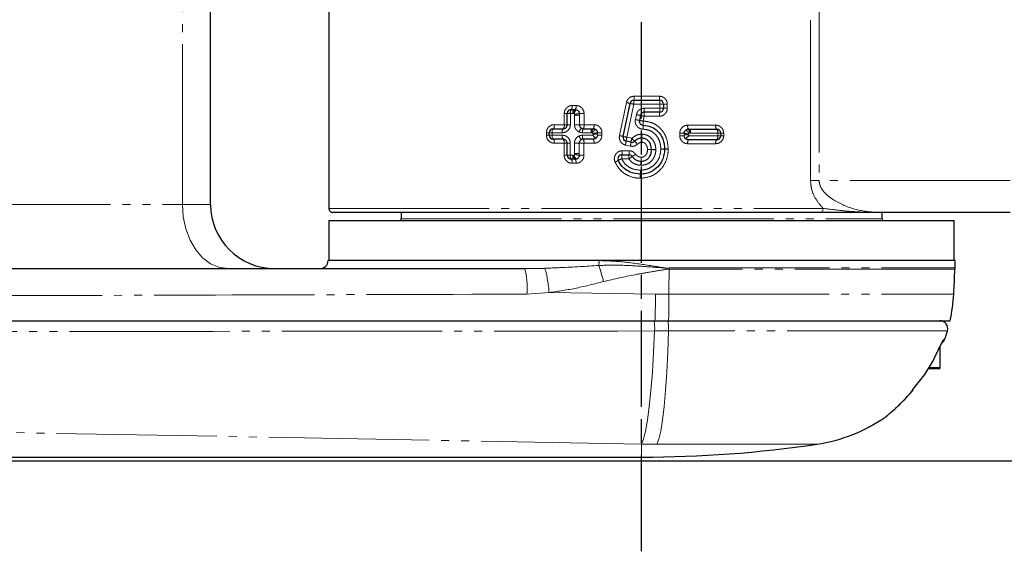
# Model space of a CAD drawing. Header units: millimetres. Extents: x 0 to 7327, y -11399 to -6123.
# Tile 42 of 87: x 2553 to 2676, y -8682 to -8616. Entities that reach past the tile are written whole.
import ezdxf

# ---------------------------------------------------------------- set-up
doc = ezdxf.new("R2010")
doc.units = ezdxf.units.MM
doc.linetypes.add('AM_ISO08W050', pattern=[18, 12, -1.5, 3, -1.5])
doc.linetypes.add('PHANTOM', pattern=[26.5, 20, -1.5, 1, -1.5, 1, -1.5])
for name, color, linetype, lineweight in [('AM_5', 3, 'Continuous', 25), ('AM_7', 4, 'AM_ISO08W050', 25), ('LineThick', 7, 'Continuous', 30)]:
    doc.layers.add(name, color=color, linetype=linetype, lineweight=lineweight)
doc.styles.add('HHI_Dims', font='simplex.shx', dxfattribs={"width": 0.8, "bigfont": 'whgtxt.shx'})
doc.dimstyles.new('HHI_Standard$0', dxfattribs={"dimtxt": 3.5, "dimasz": 3.5, "dimexe": 1, "dimexo": 1, "dimgap": 1.5, "dimtad": 1, "dimdec": 0, "dimdsep": 46, "dimtxsty": 'HHI_Dims', "dimcen": 0, "dimclrd": 1, "dimclre": 1, "dimclrt": 1, "dimadec": 3, "dimazin": 2, "dimtp": 0.1, "dimtm": 0.1, "dimtfac": 0.65, "dimtdec": 0, "dimtmove": 0, "dimatfit": 3, "dimldrblk": 'OPEN30', "dimfxl": 1, "dimlwd": -1, "dimlwe": -1, "dimarcsym": 1})

# ---------------------------------------------------------------- blocks, each defined once
blk = doc.blocks.new('A$C0AC31FCD')
at = {"color": 7, "linetype": 'Continuous', "lineweight": 25}
for p, q in [((620.9, 145.73), (620.9, 88.73)), ((606.14, 89.23), (606.14, 144.23)), ((658.96, 102.23), (662.15, 102.23)), ((651.14, 101.08), (651.43, 101.08)), ((651.43, 101.08), (651.63, 101.08)), ((651.63, 101.08), (651.82, 101.04)), ((657.6, 97.72), (658.47, 101.84)), ((662.15, 100.73), (660.24, 100.73)), ((662.65, 101.73), (662.65, 101.23)), ((650.64, 99.18), (650.64, 100.58)), ((659.75, 100.34), (659.63, 99.72)), ((648.88, 98.68), (650.14, 98.68)), ((652.63, 98.68), (653.69, 98.68)), ((653.69, 98.68), (653.89, 98.68)), ((665.73, 98.62), (665.93, 98.62)), ((665.93, 98.62), (669.28, 98.62)), ((648.38, 97.87), (648.38, 98.18)), ((650.13, 97.37), (648.88, 97.37)), ((653.89, 97.37), (652.62, 97.37)), ((658.59, 96.99), (657.98, 97.13)), ((659.94, 97.5), (659.9, 97.5)), ((669.28, 97.31), (665.73, 97.31)), ((669.78, 98.12), (669.78, 97.81)), ((650.63, 95.37), (650.63, 96.87)), ((661.15, 96.07), (661.15, 96.09)), ((651.42, 94.87), (651.13, 94.87)), ((651.62, 94.87), (651.42, 94.87)), ((651.81, 94.9), (651.62, 94.87)), ((657.46, 95.43), (658.33, 95.43)), ((659.83, 94.62), (659.88, 94.62)), ((620.9, 87.23), (620.9, 82.23)), ((620.9, 87.23), (698.9, 87.23)), ((682.26, 88.23), (621.4, 88.23)), ((629.9, 88.23), (629.9, 87.43)), ((705.9, 88.23), (689.37, 88.23)), ((689.9, 87.43), (689.9, 88.23)), ((698.9, 82.23), (698.9, 87.23)), ((654.6, 82.23), (620.79, 82.23)), ((645.34, 81.23), (647.85, 81.28)), ((699.01, 82.23), (654.6, 82.23)), ((699.01, 81.31), (699.01, 82.23)), ((661.57, 74.73), (663.28, 74.73)), ((663.28, 74.73), (698.39, 74.73)), ((697.15, 68.88), (697.15, 71.56)), ((693.75, 66.15), (695.23, 68.03)), ((697, 68.73), (695.69, 68.73)), ((690.39, 62.77), (690.36, 62.75)), ((525.26, 57.72), (659.9, 57.72))]:
    blk.add_line(p, q, dxfattribs=at)
at = {"color": 8, "linetype": 'PHANTOM', "lineweight": 18}
for p, q in [((602.62, 89.23), (602.62, 144.23)), ((680.97, 92.23), (680.97, 142.23)), ((682.05, 142.23), (682.05, 92.23)), ((658.97, 102.73), (662.13, 102.73)), ((651.25, 101.58), (651.74, 101.58)), ((657.15, 97.83), (658.01, 101.94)), ((658.95, 101.73), (658.07, 97.62)), ((662.18, 101.73), (658.95, 101.73)), ((660.25, 101.23), (662.18, 101.23)), ((662.18, 101.23), (662.18, 101.73)), ((662.65, 101.73), (662.18, 101.73)), ((662.65, 101.23), (662.18, 101.23)), ((663.11, 101.73), (662.65, 101.73)), ((663.11, 101.23), (662.65, 101.23)), ((663.11, 101.73), (663.11, 101.23)), ((650.26, 99.18), (650.26, 100.58)), ((650.64, 100.58), (650.26, 100.58)), ((650.64, 100.58), (651.03, 100.58)), ((651.03, 100.58), (651.03, 99.18)), ((651.32, 100.58), (651.03, 100.58)), ((651.53, 99.18), (651.53, 100.37)), ((652.14, 100.58), (652.14, 100.37)), ((652.73, 100.58), (652.14, 100.58)), ((652.14, 100.37), (652.14, 99.18)), ((652.73, 100.58), (652.73, 99.18)), ((659.13, 99.82), (659.26, 100.44)), ((660.24, 100.23), (660.11, 99.62)), ((662.13, 100.23), (660.24, 100.23)), ((649.02, 99.18), (650.26, 99.18)), ((650.64, 99.18), (650.26, 99.18)), ((650.64, 99.18), (651.03, 99.18)), ((652.14, 99.18), (651.53, 99.18)), ((652.73, 99.18), (652.14, 99.18)), ((652.73, 99.18), (653.97, 99.18)), ((665.65, 99.12), (669.16, 99.12)), ((648.04, 97.87), (648.04, 98.18)), ((648.38, 98.18), (648.04, 98.18)), ((648.38, 97.87), (648.04, 97.87)), ((648.74, 98.18), (648.38, 98.18)), ((648.74, 97.87), (648.38, 97.87)), ((648.74, 98.18), (648.74, 97.87)), ((650.01, 98.18), (648.74, 98.18)), ((648.74, 97.87), (650, 97.87)), ((652.53, 97.87), (653.82, 97.87)), ((653.61, 98.18), (652.54, 98.18)), ((653.82, 97.87), (653.82, 97.98)), ((654.39, 98.18), (654.39, 97.98)), ((654.96, 98.18), (654.39, 98.18)), ((654.39, 97.98), (654.39, 97.87)), ((654.96, 97.87), (654.39, 97.87)), ((654.96, 98.18), (654.96, 97.87)), ((658.07, 97.62), (658.68, 97.48)), ((659.87, 98), (659.96, 98)), ((664.67, 97.81), (664.67, 98.12)), ((665.23, 98.12), (664.67, 98.12)), ((665.23, 97.81), (664.67, 97.81)), ((665.23, 97.92), (665.23, 98.12)), ((665.23, 97.81), (665.23, 97.92)), ((665.8, 97.92), (665.8, 97.81)), ((665.8, 97.81), (669.4, 97.81)), ((669.4, 98.12), (666.01, 98.12)), ((669.4, 97.81), (669.4, 98.12)), ((669.4, 98.12), (669.78, 98.12)), ((669.78, 97.81), (669.4, 97.81)), ((670.15, 98.12), (669.78, 98.12)), ((670.15, 97.81), (669.78, 97.81)), ((670.15, 98.12), (670.15, 97.81)), ((650.25, 96.87), (649.02, 96.87)), ((650.25, 95.37), (650.25, 96.87)), ((650.63, 96.87), (650.25, 96.87)), ((651.01, 96.87), (650.63, 96.87)), ((651.01, 96.87), (651.01, 95.37)), ((651.52, 95.57), (651.52, 96.87)), ((651.52, 96.87), (652.13, 96.87)), ((652.13, 96.87), (652.13, 95.57)), ((652.72, 96.87), (652.13, 96.87)), ((653.97, 96.87), (652.72, 96.87)), ((652.72, 96.87), (652.72, 95.37)), ((657.49, 95.93), (658.35, 95.93)), ((658.49, 96.5), (657.89, 96.64)), ((661.68, 96.1), (661.68, 96.06)), ((663.23, 96.16), (663.23, 96.11)), ((669.16, 96.81), (665.65, 96.81)), ((650.63, 95.37), (650.25, 95.37)), ((651.01, 95.37), (650.63, 95.37)), ((651.01, 95.37), (651.31, 95.37)), ((652.13, 95.57), (652.13, 95.37)), ((652.72, 95.37), (652.13, 95.37)), ((658.31, 94.93), (657.43, 94.93)), ((651.73, 94.37), (651.24, 94.37)), ((659.9, 94.12), (659.8, 94.12)), ((659.79, 92.5), (659.73, 92.5)), ((680.97, 92.23), (682.05, 92.23)), ((705.9, 92.23), (682.05, 92.23)), ((573.63, 89.23), (602.62, 89.23)), ((602.62, 89.23), (606.14, 89.23)), ((620.9, 88.73), (682.55, 88.73)), ((629.9, 87.43), (689.9, 87.43)), ((663.02, 81.29), (663.33, 81.31)), ((663.33, 81.16), (663.04, 81.14)), ((663.33, 81.31), (699.01, 81.31)), ((699.01, 81.16), (663.33, 81.16)), ((648.37, 78.24), (645.6, 78.04)), ((648.37, 78.24), (661.65, 78.06)), ((661.65, 78.06), (663.32, 78.05)), ((663.32, 78.05), (698.84, 78.05)), ((663.25, 73.45), (661.52, 73.45)), ((698.05, 73.45), (663.25, 73.45)), ((697.6, 72.4), (697.71, 72.4)), ((695.77, 68.88), (697.15, 68.88)), ((659.9, 59.34), (576.3, 60.87)), ((661.82, 59.33), (659.9, 59.34)), ((659.9, 57.72), (659.9, 59.34)), ((681.79, 59.33), (661.82, 59.33))]:
    blk.add_line(p, q, dxfattribs=at)
at = {"color": 8, "linetype": 'PHANTOM', "lineweight": 18, "flags": 128}
for points in [[(648.74, 98.18), (648.74, 98.28), (648.75, 98.37), (648.76, 98.46), (648.78, 98.54), (648.8, 98.6), (648.83, 98.65), (648.86, 98.67), (648.88, 98.68)], [(648.88, 98.68), (648.91, 98.69), (648.94, 98.72), (648.96, 98.77), (648.98, 98.83), (649, 98.91), (649.01, 98.99), (649.02, 99.09), (649.02, 99.18)], [(648.74, 97.87), (648.74, 97.78), (648.75, 97.68), (648.76, 97.6), (648.78, 97.52), (648.8, 97.46), (648.83, 97.41), (648.86, 97.38), (648.88, 97.37)], [(648.88, 97.37), (648.91, 97.36), (648.94, 97.34), (648.96, 97.29), (648.98, 97.23), (649, 97.15), (649.01, 97.07), (649.02, 96.97), (649.02, 96.87)], [(659.9, 94.12), (659.9, 94.22), (659.89, 94.31), (659.89, 94.4), (659.88, 94.47), (659.88, 94.54), (659.88, 94.58), (659.88, 94.61), (659.88, 94.62)], [(602.62, 89.23), (602.73, 87.67), (603.05, 86.17), (603.58, 84.79), (604.28, 83.58), (605.14, 82.58), (606.12, 81.84), (607.18, 81.39), (608.28, 81.23)], [(682.55, 88.73), (682.55, 88.64), (682.53, 88.54), (682.51, 88.46), (682.47, 88.38), (682.43, 88.32), (682.38, 88.27), (682.32, 88.24), (682.26, 88.23)], [(663.32, 78.05), (663.32, 78.43), (663.32, 78.82), (663.32, 79.21), (663.32, 79.6), (663.33, 79.99), (663.33, 80.38), (663.33, 80.77), (663.33, 81.16)], [(659.9, 59.34), (660.15, 59.96), (660.4, 60.95), (660.64, 62.32), (660.86, 64.02), (661.07, 66.03), (661.25, 68.3), (661.4, 70.79), (661.52, 73.45)], [(661.82, 59.33), (662.06, 59.94), (662.3, 60.94), (662.52, 62.31), (662.72, 64.01), (662.89, 66.02), (663.04, 68.3), (663.16, 70.79), (663.25, 73.45)]]:
    blk.add_lwpolyline(points, dxfattribs=at)
at = {"color": 7, "linetype": 'Continuous', "lineweight": 25}
for centre, radius, start, end in [((658.96, 101.73), 0.5, 90, 168.0353), ((662.15, 101.73), 0.5, 0, 90), ((651.14, 100.58), 0.5, 90, 180), ((662.15, 101.23), 0.5, 270, 0), ((648.88, 98.18), 0.5, 90, 180), ((669.28, 98.12), 0.5, 0, 90), ((648.88, 97.87), 0.5, 180, 270), ((658.09, 97.62), 0.5, 168.0353, 257.0776), ((658.7, 97.48), 0.5, 257.0776, 312.8222), ((669.28, 97.81), 0.5, 270, 0), ((662.27, 96.14), 0.5, 358.2501, 1.4704), ((651.13, 95.37), 0.5, 180, 270), ((657.46, 94.93), 0.5, 90, 203.8371), ((658.33, 94.93), 0.5, 34.6994, 90), ((659.76, 93.5), 0.5, 268.4032, 271.7869), ((614.14, 89.23), 8, 180, 270), ((621.4, 88.73), 0.5, 180, 270), ((629.7, 87.43), 0.2, 270, 0), ((690.1, 87.43), 0.2, 180, 270), ((619.79, 82.23), 1, 270, 0), ((-32.1, 117.23), 731.99, 356.93105, 357.17522), ((696.01, 81.31), 3, 357.1752, 0), ((678.87, 79.12), 20, 347.3453, 356.9311), ((697.1, 73.73), 1, 343.5465, 90), ((678.87, 79.12), 20, 340.3747, 343.5465), ((696.77, 72.73), 1, 305.0659, 340.3747), ((697, 68.88), 0.15, 270, 0), ((678.87, 79.12), 20, 278.3923, 305.0462), ((659.9, 207.72), 150, 270, 278.3923)]:
    blk.add_arc(centre, radius, start, end, dxfattribs=at)
at = {"color": 8, "linetype": 'PHANTOM', "lineweight": 18}
for centre, radius, start, end in [((664.09, 101.86), 5.14, 175.8152, 181.3918), ((653.72, 102.61), 5.26, 355.9114, 1.3638), ((664.34, 102.61), 2.22, 176.7781, 189.7513), ((660.03, 101.86), 2.16, 356.6943, 10.0053), ((651.66, 100.7), 0.646, 143.7824, 190.5766), ((650.6, 101.46), 0.658, 324.5754, 10.4143), ((651.06, 101.46), 0.686, 326.3373, 10.0296), ((655.72, 90.58), 11.59, 76.2528, 78.6065), ((663.81, 125.25), 24.02, 257.1566, 258.3211), ((646.19, 101.11), 14.05, 358.4718, 0.5105), ((674.6, 100.36), 14.36, 178.504, 180.4989), ((664.34, 100.36), 2.22, 170.2487, 183.2219), ((660.03, 101.11), 2.16, 349.9947, 3.3057), ((665.73, 131.16), 32.03, 258.0982, 259.0099), ((667.11, 137.84), 38.22, 258.1359, 258.8975), ((682.99, 210.97), 113.67, 258.1398, 258.3905), ((674.44, 169.61), 70.82, 258.0268, 258.4279), ((683.27, 98.65), 23.18, 177.6192, 178.8552), ((650.6, 98.3), 0.6, 140.3081, 191.2424), ((649.66, 99.07), 0.61, 321.1353, 11.103), ((652.93, 98.06), 0.84, 126.8755, 165.0173), ((653.27, 98.3), 0.743, 149.29, 189.3369), ((651.98, 99.06), 0.758, 329.9915, 9.1636), ((653.09, 99.06), 0.887, 334.7988, 7.9099), ((633.83, 99.7), 26.27, 357.6477, 358.738), ((666.56, 99), 0.911, 172.282, 204.5017), ((669.77, 99), 0.627, 169.1455, 217.5647), ((668.79, 98.24), 0.616, 348.9966, 38.3785), ((650.59, 97.76), 0.599, 168.74, 219.7479), ((649.65, 96.99), 0.609, 348.9001, 38.8938), ((652.92, 98), 0.839, 194.9198, 233.1127), ((653.26, 97.75), 0.742, 170.6611, 210.7449), ((651.97, 96.99), 0.757, 350.8222, 30.0492), ((653.09, 97), 0.887, 352.09, 25.2014), ((655.65, 90.22), 7.75, 75.4131, 78.8556), ((660.44, 109.39), 12.01, 256.3109, 258.5871), ((655.51, 97.31), 2.47, 344.2425, 355.7327), ((660.68, 96.89), 2.71, 164.4895, 174.9695), ((662.63, 96.45), 4.08, 165.3483, 172.3249), ((662.89, 101.2), 5.62, 221.505, 226.7148), ((649.66, 87.9), 13.14, 42.2737, 44.4735), ((835, 106.95), 175.35, 182.9249, 183.0882), ((893.34, 109.21), 233.74, 182.8702, 182.9928), ((900.05, 88.59), 240.27, 177.8738, 177.9931), ((574.13, 100.93), 85.88, 357.7155, 358.0491), ((666.56, 96.93), 0.911, 155.4985, 187.7179), ((669.77, 96.93), 0.627, 142.4356, 190.8543), ((668.79, 97.69), 0.616, 321.6212, 11.0035), ((655.44, 95.8), 2.05, 349.4499, 3.483), ((655.18, 95.8), 3.18, 353.2119, 2.2484), ((655.08, 97.41), 3.53, 345.083, 353.137), ((667.46, -176.17), 272.33, 91.327, 91.4342), ((667.53, 448.03), 352.02, 268.8785, 268.9615), ((658.63, 214.69), 118.63, 271.2194, 271.4719), ((658.63, -55.29), 151.38, 88.8483, 89.0461), ((660.55, 168.86), 72.74, 271.382, 271.7516), ((660.56, 35.47), 60.69, 87.9139, 88.3569), ((664.41, 45.83), 50.34, 91.3471, 91.8677), ((664.42, 138.56), 42.47, 267.7785, 268.3956), ((651.65, 95.25), 0.645, 169.4137, 216.2597), ((650.59, 94.49), 0.657, 349.5821, 35.4673), ((651.05, 94.49), 0.686, 349.969, 33.6969), ((655.37, 97.56), 3.27, 291.9245, 300.0125), ((659.14, 90.77), 4.5, 112.3912, 118.3973), ((659.42, 95.05), 2, 169.1683, 183.5809), ((661.4, 95.05), 3.09, 173.0228, 182.3148), ((661.65, 90.35), 5.66, 120.7999, 126.0309), ((652.28, 105.22), 11.91, 302.8741, 305.3164), ((707.24, 91.81), 47.49, 176.6032, 177.2065), ((545.83, 100.87), 114.17, 356.8612, 357.1121), ((559.64, 90.2), 100.33, 2.5221, 2.8076), ((694.28, 92.42), 34.54, 178.1985, 179.0279), ((693.58, 94.43), 33.84, 181.5746, 182.4213), ((630.27, 93.45), 29.48, 358.1614, 359.1333), ((613.64, 91.19), 46.17, 1.6331, 2.2536), ((636.09, 78.87), 9.55, 355.0183, 14.3582), ((631.69, 76.93), 16.73, 4.4901, 15.0503), ((648.55, 82.21), 6.05, 354.4224, 0.2457), ((621.19, 70.78), 35.1, 14.5879, 17.9853), ((613.07, 73.26), 50.59, 8.9575, 9.1272), ((627.85, 81.31), 35.48, 359.7536, 359.9923), ((442.16, 81.94), 219.53, 358.1182, 358.9855), ((442.21, 79.07), 221.11, 358.8768, 359.7348), ((657.39, 73.83), 4.15, 354.702, 12.5265), ((659.26, 73.83), 4.01, 354.5185, 12.9863), ((696.66, 72.73), 0.999, 319.7643, 340.4465)]:
    blk.add_arc(centre, radius, start, end, dxfattribs=at)
for points, knots in [([(658.01, 101.94), (658.04, 102.05), (658.11, 102.26), (658.34, 102.52), (658.63, 102.7), (658.86, 102.72), (658.97, 102.73)], [0, 0, 0, 0, 0.248978, 0.49703, 0.744236, 1, 1, 1, 1]), ([(662.13, 102.73), (662.24, 102.72), (662.46, 102.7), (662.76, 102.53), (662.98, 102.27), (663.1, 101.99), (663.11, 101.81), (663.11, 101.73)], [0, 0, 0, 0, 0.213932, 0.428409, 0.643794, 0.859551, 1, 1, 1, 1]), ([(650.26, 100.58), (650.27, 100.69), (650.29, 100.91), (650.46, 101.2), (650.7, 101.43), (650.98, 101.56), (651.17, 101.57), (651.25, 101.58)], [0, 0, 0, 0, 0.208213, 0.415783, 0.625502, 0.840476, 1, 1, 1, 1]), ([(651.43, 101.08), (651.42, 101.07), (651.39, 101.05), (651.35, 100.94), (651.33, 100.77), (651.32, 100.64), (651.32, 100.58)], [0, 0, 0, 0, 0.250029, 0.500039, 0.750002, 1, 1, 1, 1]), ([(651.63, 101.08), (651.62, 101.07), (651.6, 101.06), (651.55, 101), (651.52, 100.94), (651.48, 100.86), (651.44, 100.75), (651.41, 100.66), (651.4, 100.59)], [0, 0, 0, 0, 0.239456, 0.368356, 0.499998, 0.631621, 0.760533, 1, 1, 1, 1]), ([(651.82, 101.04), (651.8, 101.04), (651.78, 101.04), (651.72, 100.99), (651.67, 100.93), (651.62, 100.86), (651.55, 100.75), (651.5, 100.66), (651.47, 100.61)], [0, 0, 0, 0, 0.23832, 0.367601, 0.499985, 0.632355, 0.761685, 1, 1, 1, 1]), ([(651.74, 101.58), (651.85, 101.57), (652.08, 101.54), (652.38, 101.36), (652.6, 101.1), (652.71, 100.82), (652.72, 100.64), (652.73, 100.58)], [0, 0, 0, 0, 0.218982, 0.438621, 0.656468, 0.870976, 1, 1, 1, 1]), ([(659.26, 100.44), (659.29, 100.54), (659.36, 100.76), (659.59, 101.02), (659.89, 101.2), (660.13, 101.22), (660.25, 101.23)], [0, 0, 0, 0, 0.245401, 0.491736, 0.739119, 1, 1, 1, 1]), ([(663.11, 101.23), (663.1, 101.12), (663.08, 100.9), (662.91, 100.6), (662.66, 100.37), (662.38, 100.25), (662.2, 100.24), (662.13, 100.23)], [0, 0, 0, 0, 0.2152274, 0.4298808, 0.6440473, 0.858014, 1, 1, 1, 1]), ([(651.4, 100.59), (651.38, 100.59), (651.36, 100.58), (651.33, 100.58), (651.32, 100.58)], [0, 0, 0, 0, 0.537562, 1, 1, 1, 1]), ([(651.47, 100.61), (651.45, 100.61), (651.43, 100.61), (651.41, 100.6), (651.4, 100.59)], [0, 0, 0, 0, 0.489654, 1, 1, 1, 1]), ([(651.55, 100.44), (651.56, 100.45), (651.56, 100.47), (651.57, 100.5), (651.56, 100.52), (651.55, 100.55), (651.54, 100.57), (651.52, 100.59), (651.49, 100.6), (651.47, 100.6), (651.47, 100.61)], [0, 0, 0, 0, 0.1335059, 0.2640351, 0.3879815, 0.5121876, 0.6325259, 0.7548114, 0.8756634, 1, 1, 1, 1]), ([(651.53, 100.37), (651.54, 100.38), (651.54, 100.41), (651.55, 100.43), (651.55, 100.44)], [0, 0, 0, 0, 0.452825, 1, 1, 1, 1]), ([(652.14, 100.37), (652.13, 100.37), (652.12, 100.37), (652.07, 100.37), (652.01, 100.37), (651.93, 100.37), (651.84, 100.37), (651.74, 100.37), (651.64, 100.37), (651.57, 100.37), (651.53, 100.37)], [0, 0, 0, 0, 0.1249555, 0.2500037, 0.3749611, 0.4999559, 0.6249855, 0.7500091, 0.87499, 1, 1, 1, 1]), ([(652.14, 100.58), (652.12, 100.58), (652.1, 100.58), (652.02, 100.56), (651.94, 100.54), (651.85, 100.52), (651.72, 100.49), (651.62, 100.46), (651.55, 100.44)], [0, 0, 0, 0, 0.2381209, 0.367481, 0.5000016, 0.6325047, 0.7619183, 1, 1, 1, 1]), ([(660.08, 98.62), (659.97, 98.63), (659.74, 98.66), (659.45, 98.85), (659.22, 99.11), (659.1, 99.43), (659.1, 99.68), (659.12, 99.8), (659.13, 99.82)], [0, 0, 0, 0, 0.195313, 0.390078, 0.584055, 0.777343, 0.970301, 1, 1, 1, 1]), ([(660.11, 99.62), (660.28, 99.61), (660.82, 99.57), (661.68, 99.25), (662.51, 98.5), (663.12, 97.44), (663.19, 96.62), (663.23, 96.16)], [0, 0, 0, 0, 0.099845, 0.309083, 0.523044, 0.737851, 1, 1, 1, 1]), ([(648.04, 98.18), (648.05, 98.29), (648.07, 98.51), (648.22, 98.8), (648.46, 99.03), (648.74, 99.16), (648.94, 99.18), (649.02, 99.18)], [0, 0, 0, 0, 0.203997, 0.407306, 0.614181, 0.829449, 1, 1, 1, 1]), ([(651.03, 99.18), (651.01, 99.07), (650.99, 98.85), (650.83, 98.56), (650.58, 98.33), (650.29, 98.2), (650.1, 98.19), (650.01, 98.18)], [0, 0, 0, 0, 0.205869, 0.412219, 0.621629, 0.837143, 1, 1, 1, 1]), ([(652.12, 98.27), (652.02, 98.33), (651.83, 98.44), (651.63, 98.72), (651.54, 98.98), (651.54, 99.14), (651.53, 99.18)], [0, 0, 0, 0, 0.294762, 0.588297, 0.880585, 1, 1, 1, 1]), ([(652.54, 98.18), (652.42, 98.19), (652.28, 98.21), (652.15, 98.26), (652.12, 98.27)], [0, 0, 0, 0, 0.800487, 1, 1, 1, 1]), ([(653.69, 98.68), (653.68, 98.68), (653.66, 98.66), (653.63, 98.54), (653.61, 98.38), (653.61, 98.25), (653.61, 98.18)], [0, 0, 0, 0, 0.2500591, 0.5000021, 0.7500085, 1, 1, 1, 1]), ([(653.89, 98.68), (653.88, 98.68), (653.86, 98.67), (653.83, 98.61), (653.8, 98.54), (653.77, 98.47), (653.73, 98.36), (653.7, 98.26), (653.68, 98.2)], [0, 0, 0, 0, 0.239462, 0.368373, 0.500031, 0.631663, 0.760555, 1, 1, 1, 1]), ([(654.19, 98.58), (654.18, 98.58), (654.17, 98.58), (654.11, 98.54), (654.05, 98.49), (653.99, 98.42), (653.9, 98.33), (653.84, 98.25), (653.8, 98.2)], [0, 0, 0, 0, 0.238102, 0.367527, 0.500023, 0.632515, 0.761886, 1, 1, 1, 1]), ([(653.97, 99.18), (654.08, 99.17), (654.3, 99.15), (654.6, 98.97), (654.83, 98.72), (654.94, 98.44), (654.95, 98.25), (654.96, 98.18)], [0, 0, 0, 0, 0.216163, 0.432944, 0.649204, 0.864233, 1, 1, 1, 1]), ([(662.3, 96.14), (662.29, 96.34), (662.26, 96.8), (662.03, 97.47), (661.56, 98.08), (660.91, 98.54), (660.36, 98.59), (660.08, 98.62)], [0, 0, 0, 0, 0.165083, 0.374643, 0.560089, 0.779676, 1, 1, 1, 1]), ([(664.67, 98.12), (664.68, 98.23), (664.7, 98.45), (664.87, 98.75), (665.11, 98.98), (665.39, 99.1), (665.58, 99.11), (665.65, 99.12)], [0, 0, 0, 0, 0.213691, 0.426805, 0.63966, 0.853276, 1, 1, 1, 1]), ([(665.41, 98.51), (665.42, 98.51), (665.44, 98.51), (665.5, 98.46), (665.55, 98.41), (665.62, 98.35), (665.71, 98.26), (665.77, 98.18), (665.82, 98.13)], [0, 0, 0, 0, 0.238142, 0.367487, 0.500018, 0.632514, 0.761913, 1, 1, 1, 1]), ([(665.73, 98.62), (665.74, 98.61), (665.76, 98.6), (665.79, 98.54), (665.82, 98.48), (665.85, 98.4), (665.89, 98.29), (665.92, 98.2), (665.94, 98.14)], [0, 0, 0, 0, 0.239464, 0.36837, 0.500012, 0.631622, 0.760541, 1, 1, 1, 1]), ([(666.01, 98.12), (666.01, 98.19), (666, 98.32), (665.99, 98.48), (665.96, 98.6), (665.94, 98.61), (665.93, 98.62)], [0, 0, 0, 0, 0.2500129, 0.5000198, 0.7500372, 1, 1, 1, 1]), ([(669.16, 99.12), (669.27, 99.11), (669.5, 99.09), (669.8, 98.9), (670.03, 98.64), (670.13, 98.36), (670.14, 98.18), (670.15, 98.12)], [0, 0, 0, 0, 0.221925, 0.444535, 0.665496, 0.880513, 1, 1, 1, 1]), ([(649.02, 96.87), (648.91, 96.89), (648.68, 96.91), (648.37, 97.09), (648.15, 97.36), (648.05, 97.64), (648.04, 97.81), (648.04, 97.87)], [0, 0, 0, 0, 0.225362, 0.451433, 0.674562, 0.88901, 1, 1, 1, 1]), ([(650, 97.87), (650.12, 97.86), (650.35, 97.84), (650.66, 97.66), (650.89, 97.39), (651, 97.12), (651.01, 96.94), (651.01, 96.87)], [0, 0, 0, 0, 0.224557, 0.448654, 0.667667, 0.879505, 1, 1, 1, 1]), ([(651.52, 96.87), (651.53, 96.99), (651.56, 97.21), (651.73, 97.51), (651.93, 97.69), (652.07, 97.76), (652.11, 97.78)], [0, 0, 0, 0, 0.29153, 0.583841, 0.877526, 1, 1, 1, 1]), ([(652.11, 97.78), (652.14, 97.79), (652.27, 97.85), (652.41, 97.86), (652.53, 97.87)], [0, 0, 0, 0, 0.197627, 1, 1, 1, 1]), ([(653.68, 98.2), (653.67, 98.2), (653.65, 98.19), (653.62, 98.18), (653.61, 98.18)], [0, 0, 0, 0, 0.54036, 1, 1, 1, 1]), ([(653.8, 98.2), (653.79, 98.2), (653.77, 98.21), (653.74, 98.22), (653.71, 98.21), (653.69, 98.21), (653.68, 98.2)], [0, 0, 0, 0, 0.240476, 0.487014, 0.738729, 1, 1, 1, 1]), ([(653.83, 98.05), (653.84, 98.06), (653.85, 98.09), (653.85, 98.13), (653.83, 98.17), (653.81, 98.19), (653.8, 98.2)], [0, 0, 0, 0, 0.262264, 0.51376, 0.755765, 1, 1, 1, 1]), ([(653.82, 97.98), (653.82, 97.99), (653.82, 98.01), (653.83, 98.04), (653.83, 98.05)], [0, 0, 0, 0, 0.457185, 1, 1, 1, 1]), ([(654.39, 97.98), (654.39, 97.98), (654.38, 97.98), (654.34, 97.98), (654.29, 97.98), (654.21, 97.98), (654.12, 97.98), (654.02, 97.98), (653.92, 97.98), (653.85, 97.98), (653.82, 97.98)], [0, 0, 0, 0, 0.12505, 0.250025, 0.375029, 0.500004, 0.625008, 0.75003, 0.875004, 1, 1, 1, 1]), ([(654.39, 98.18), (654.38, 98.18), (654.37, 98.18), (654.29, 98.17), (654.22, 98.15), (654.13, 98.13), (654, 98.09), (653.9, 98.07), (653.83, 98.05)], [0, 0, 0, 0, 0.237925, 0.367385, 0.49998, 0.632621, 0.762055, 1, 1, 1, 1]), ([(654.96, 97.87), (654.95, 97.76), (654.92, 97.54), (654.76, 97.24), (654.51, 97.01), (654.23, 96.89), (654.04, 96.88), (653.97, 96.87)], [0, 0, 0, 0, 0.213528, 0.426483, 0.639233, 0.852837, 1, 1, 1, 1]), ([(657.89, 96.64), (657.78, 96.68), (657.57, 96.75), (657.32, 96.99), (657.16, 97.29), (657.11, 97.58), (657.14, 97.76), (657.15, 97.83)], [0, 0, 0, 0, 0.216028, 0.432902, 0.650514, 0.868233, 1, 1, 1, 1]), ([(658.68, 97.48), (658.75, 97.53), (658.97, 97.72), (659.37, 97.94), (659.72, 97.98), (659.87, 98)], [0, 0, 0, 0, 0.197238, 0.65436, 1, 1, 1, 1]), ([(659.96, 98), (660.01, 98), (660.26, 97.98), (660.7, 97.84), (661.18, 97.49), (661.55, 96.94), (661.66, 96.45), (661.67, 96.15), (661.68, 96.1)], [0, 0, 0, 0, 0.053221, 0.2649562, 0.4752253, 0.6845686, 0.9496177, 1, 1, 1, 1]), ([(665.65, 96.81), (665.54, 96.82), (665.32, 96.84), (665.02, 97.02), (664.8, 97.28), (664.68, 97.56), (664.67, 97.74), (664.67, 97.81)], [0, 0, 0, 0, 0.215988, 0.432586, 0.648751, 0.863803, 1, 1, 1, 1]), ([(665.23, 98.12), (665.24, 98.12), (665.25, 98.12), (665.33, 98.1), (665.4, 98.09), (665.49, 98.06), (665.62, 98.03), (665.72, 98), (665.78, 97.99)], [0, 0, 0, 0, 0.237883, 0.367379, 0.499987, 0.632585, 0.762062, 1, 1, 1, 1]), ([(665.8, 97.92), (665.77, 97.92), (665.7, 97.92), (665.59, 97.92), (665.49, 97.92), (665.41, 97.92), (665.33, 97.92), (665.28, 97.92), (665.24, 97.92), (665.23, 97.92), (665.23, 97.92)], [0, 0, 0, 0, 0.125028, 0.250022, 0.375003, 0.500033, 0.625013, 0.74998, 0.875025, 1, 1, 1, 1]), ([(665.82, 98.13), (665.81, 98.12), (665.79, 98.11), (665.77, 98.07), (665.77, 98.03), (665.78, 98), (665.78, 97.99)], [0, 0, 0, 0, 0.242129, 0.485901, 0.736086, 1, 1, 1, 1]), ([(665.78, 97.99), (665.79, 97.97), (665.8, 97.95), (665.8, 97.93), (665.8, 97.92)], [0, 0, 0, 0, 0.542579, 1, 1, 1, 1]), ([(665.94, 98.14), (665.93, 98.14), (665.91, 98.15), (665.87, 98.15), (665.84, 98.15), (665.83, 98.14), (665.82, 98.13)], [0, 0, 0, 0, 0.261356, 0.513309, 0.759339, 1, 1, 1, 1]), ([(666.01, 98.12), (666, 98.12), (665.97, 98.12), (665.95, 98.13), (665.94, 98.14)], [0, 0, 0, 0, 0.459593, 1, 1, 1, 1]), ([(670.15, 97.81), (670.14, 97.7), (670.11, 97.48), (669.95, 97.19), (669.71, 96.96), (669.43, 96.83), (669.24, 96.82), (669.16, 96.81)], [0, 0, 0, 0, 0.2071543, 0.4136588, 0.6226752, 0.8377504, 1, 1, 1, 1]), ([(656.59, 94.52), (656.55, 94.63), (656.48, 94.84), (656.52, 95.19), (656.66, 95.5), (656.89, 95.74), (657.18, 95.9), (657.39, 95.92), (657.49, 95.93)], [0, 0, 0, 0, 0.169799, 0.339718, 0.509206, 0.678391, 0.847476, 1, 1, 1, 1]), ([(658.35, 95.93), (658.47, 95.92), (658.69, 95.89), (658.97, 95.73), (659.11, 95.57), (659.17, 95.5)], [0, 0, 0, 0, 0.3484681, 0.6978773, 1, 1, 1, 1]), ([(659.38, 96.74), (659.29, 96.68), (659.12, 96.54), (658.8, 96.46), (658.59, 96.49), (658.49, 96.5)], [0, 0, 0, 0, 0.347294, 0.693497, 1, 1, 1, 1]), ([(659.92, 97), (659.89, 97), (659.77, 96.99), (659.58, 96.91), (659.45, 96.8), (659.38, 96.74)], [0, 0, 0, 0, 0.16406, 0.583329, 1, 1, 1, 1]), ([(659.76, 93.5), (659.96, 93.52), (660.42, 93.55), (661.12, 93.84), (661.74, 94.4), (662.22, 95.19), (662.27, 95.81), (662.3, 96.14)], [0, 0, 0, 0, 0.148206, 0.337951, 0.54877, 0.75955, 1, 1, 1, 1]), ([(663.23, 96.11), (663.22, 95.92), (663.18, 95.32), (662.88, 94.36), (662.14, 93.39), (661.1, 92.65), (660.24, 92.55), (659.79, 92.5)], [0, 0, 0, 0, 0.103641, 0.327798, 0.5339, 0.759479, 1, 1, 1, 1]), ([(659.85, 95.12), (659.91, 95.12), (660.04, 95.13), (660.26, 95.22), (660.46, 95.41), (660.62, 95.71), (660.64, 95.94), (660.64, 96.08)], [0, 0, 0, 0, 0.122165, 0.283856, 0.49809, 0.713402, 1, 1, 1, 1]), ([(661.68, 96.06), (661.67, 95.91), (661.65, 95.55), (661.44, 95.01), (661.04, 94.53), (660.51, 94.19), (660.1, 94.14), (659.9, 94.12)], [0, 0, 0, 0, 0.149442, 0.375493, 0.57933, 0.789843, 1, 1, 1, 1]), ([(660.64, 96.08), (660.64, 96.17), (660.62, 96.37), (660.53, 96.64), (660.36, 96.84), (660.15, 96.97), (660, 96.99), (659.92, 97)], [0, 0, 0, 0, 0.219573, 0.453791, 0.645994, 0.822958, 1, 1, 1, 1]), ([(651.24, 94.37), (651.12, 94.38), (650.9, 94.4), (650.6, 94.58), (650.37, 94.85), (650.26, 95.13), (650.25, 95.3), (650.25, 95.37)], [0, 0, 0, 0, 0.220852, 0.442354, 0.662578, 0.877757, 1, 1, 1, 1]), ([(651.31, 95.37), (651.32, 95.37), (651.35, 95.36), (651.37, 95.35), (651.38, 95.35)], [0, 0, 0, 0, 0.462279, 1, 1, 1, 1]), ([(651.31, 95.37), (651.31, 95.3), (651.32, 95.17), (651.34, 95), (651.38, 94.89), (651.41, 94.87), (651.42, 94.87)], [0, 0, 0, 0, 0.2499968, 0.5000017, 0.7499582, 1, 1, 1, 1]), ([(651.38, 95.35), (651.4, 95.34), (651.42, 95.34), (651.44, 95.34), (651.45, 95.34)], [0, 0, 0, 0, 0.5099768, 1, 1, 1, 1]), ([(651.62, 94.87), (651.61, 94.87), (651.58, 94.88), (651.54, 94.94), (651.51, 95.01), (651.47, 95.08), (651.43, 95.19), (651.4, 95.29), (651.38, 95.35)], [0, 0, 0, 0, 0.239474, 0.368374, 0.499987, 0.631652, 0.760546, 1, 1, 1, 1]), ([(651.45, 95.34), (651.46, 95.34), (651.48, 95.34), (651.51, 95.35), (651.53, 95.37), (651.54, 95.39), (651.55, 95.42), (651.56, 95.45), (651.55, 95.48), (651.55, 95.49), (651.54, 95.5)], [0, 0, 0, 0, 0.124207, 0.245167, 0.367296, 0.487798, 0.610364, 0.735851, 0.86484, 1, 1, 1, 1]), ([(651.81, 94.9), (651.79, 94.9), (651.77, 94.91), (651.71, 94.96), (651.66, 95.01), (651.61, 95.09), (651.54, 95.19), (651.49, 95.28), (651.45, 95.34)], [0, 0, 0, 0, 0.2382891, 0.3676479, 0.4999855, 0.632366, 0.7616819, 1, 1, 1, 1]), ([(651.54, 95.5), (651.54, 95.52), (651.53, 95.54), (651.53, 95.56), (651.52, 95.57)], [0, 0, 0, 0, 0.547268, 1, 1, 1, 1]), ([(651.52, 95.57), (651.56, 95.57), (651.63, 95.57), (651.73, 95.57), (651.83, 95.57), (651.92, 95.57), (652, 95.57), (652.06, 95.57), (652.11, 95.57), (652.12, 95.57), (652.13, 95.57)], [0, 0, 0, 0, 0.1249936, 0.2500201, 0.3750254, 0.5000229, 0.6250006, 0.75004, 0.8750414, 1, 1, 1, 1]), ([(652.13, 95.37), (652.11, 95.37), (652.09, 95.37), (652.01, 95.38), (651.93, 95.4), (651.83, 95.42), (651.71, 95.46), (651.61, 95.49), (651.54, 95.5)], [0, 0, 0, 0, 0.238092, 0.367503, 0.499986, 0.632529, 0.761899, 1, 1, 1, 1]), ([(652.72, 95.37), (652.71, 95.26), (652.68, 95.03), (652.52, 94.74), (652.27, 94.51), (652, 94.39), (651.81, 94.37), (651.73, 94.37)], [0, 0, 0, 0, 0.210978, 0.421364, 0.632348, 0.846012, 1, 1, 1, 1]), ([(657.43, 94.93), (657.45, 94.89), (657.58, 94.6), (657.95, 94.13), (658.73, 93.61), (659.38, 93.54), (659.76, 93.5)], [0, 0, 0, 0, 0.0463483, 0.3276035, 0.609797, 1, 1, 1, 1]), ([(659.8, 94.12), (659.78, 94.12), (659.57, 94.13), (659.17, 94.22), (658.67, 94.49), (658.43, 94.78), (658.31, 94.93)], [0, 0, 0, 0, 0.03828, 0.364502, 0.683693, 1, 1, 1, 1]), ([(659.17, 95.5), (659.21, 95.44), (659.3, 95.32), (659.53, 95.16), (659.73, 95.13), (659.85, 95.12)], [0, 0, 0, 0, 0.248073, 0.561008, 1, 1, 1, 1]), ([(659.73, 92.5), (659.53, 92.51), (658.96, 92.55), (658.04, 92.86), (657.13, 93.55), (656.77, 94.2), (656.59, 94.52)], [0, 0, 0, 0, 0.152075, 0.438515, 0.720145, 1, 1, 1, 1]), ([(682.55, 88.73), (682.26, 89.08), (681.68, 89.75), (681.08, 90.97), (681.01, 91.84), (680.97, 92.23)], [0, 0, 0, 0, 0.362139, 0.715097, 1, 1, 1, 1]), ([(682.05, 92.23), (682.07, 92.04), (682.1, 91.77), (682.33, 91.2), (682.96, 90.38), (684.55, 89.32), (686.82, 88.44), (688.54, 88.3), (689.37, 88.23)], [0, 0, 0, 0, 0.059961, 0.080461, 0.189384, 0.376554, 0.696507, 1, 1, 1, 1]), ([(682.55, 88.73), (683.5, 88.62), (685.07, 88.42), (687.07, 88.29), (688.38, 88.24), (689.04, 88.23), (689.37, 88.23), (689.37, 88.23)], [0, 0, 0, 0, 0.432796, 0.714183, 0.855759, 0.997413, 1, 1, 1, 1]), ([(647.85, 81.28), (648.5, 81.3), (650.73, 81.38), (652.98, 81.52), (654.57, 81.62)], [0, 0, 0, 0, 0.2937331, 1, 1, 1, 1]), ([(654.57, 81.62), (655.24, 81.64), (656.97, 81.69), (659.58, 81.55), (661.73, 81.39), (662.81, 81.3), (663.02, 81.29)], [0, 0, 0, 0, 0.2363713, 0.6170875, 0.9242192, 1, 1, 1, 1]), ([(654.6, 82.23), (655.26, 82.21), (656.99, 82.16), (659.81, 81.8), (661.95, 81.46), (663.02, 81.29)], [0, 0, 0, 0, 0.235042, 0.615811, 1, 1, 1, 1]), ([(663.04, 81.14), (662.38, 81.03), (661.07, 80.81), (658.43, 80.37), (656.47, 79.92), (655.16, 79.62)], [0, 0, 0, 0, 0.250204, 0.495463, 1, 1, 1, 1]), ([(655.16, 79.62), (654.04, 79.33), (651.8, 78.74), (649.52, 78.41), (648.37, 78.24)], [0, 0, 0, 0, 0.498849, 1, 1, 1, 1]), ([(645.6, 78.04), (633.35, 78.01), (609.81, 77.94), (582.48, 77.86), (567.04, 77.81), (562.89, 77.79), (562.51, 77.79)], [0, 0, 0, 0, 0.442369, 0.85007, 0.98642, 1, 1, 1, 1]), ([(661.52, 73.45), (637.03, 73.43), (599.92, 73.4), (562.8, 73.37), (550.18, 73.35)], [0, 0, 0, 0, 0.659867, 1, 1, 1, 1]), ([(696.83, 70.87), (696.88, 71), (697.02, 71.29), (697.22, 71.72), (697.4, 72.1), (697.54, 72.35), (697.58, 72.38), (697.6, 72.4)], [0, 0, 0, 0, 0.161529, 0.389844, 0.600466, 0.800602, 1, 1, 1, 1]), ([(690.36, 62.75), (690.35, 62.74), (690.29, 62.69), (690.53, 62.89), (691.05, 63.32), (691.97, 64.15), (692.96, 65.1), (693.57, 65.91), (693.75, 66.15)], [0, 0, 0, 0, 0.031464, 0.202917, 0.37789, 0.572819, 0.872395, 1, 1, 1, 1])]:
    blk.add_open_spline(points, degree=3, knots=knots, dxfattribs=at)
at = {"color": 7, "linetype": 'Continuous', "lineweight": 25}
for points, knots in [([(651.82, 101.04), (651.86, 101.02), (651.96, 100.97), (652.06, 100.86), (652.13, 100.72), (652.13, 100.62), (652.14, 100.58)], [0, 0, 0, 0, 0.26185, 0.514818, 0.759939, 1, 1, 1, 1]), ([(660.24, 100.73), (660.18, 100.73), (660.07, 100.72), (659.92, 100.63), (659.8, 100.5), (659.77, 100.39), (659.75, 100.34)], [0, 0, 0, 0, 0.259585, 0.506372, 0.753188, 1, 1, 1, 1]), ([(659.63, 99.72), (659.62, 99.71), (659.61, 99.65), (659.62, 99.52), (659.67, 99.36), (659.78, 99.23), (659.93, 99.14), (660.04, 99.12), (660.1, 99.12)], [0, 0, 0, 0, 0.02985, 0.223886, 0.417958, 0.612005, 0.806008, 1, 1, 1, 1]), ([(650.14, 98.68), (650.18, 98.69), (650.28, 98.69), (650.42, 98.76), (650.54, 98.87), (650.62, 99.02), (650.63, 99.13), (650.64, 99.18)], [0, 0, 0, 0, 0.168874, 0.389359, 0.598958, 0.801061, 1, 1, 1, 1]), ([(652.14, 99.18), (652.14, 99.16), (652.14, 99.08), (652.18, 98.95), (652.28, 98.81), (652.38, 98.76), (652.43, 98.73)], [0, 0, 0, 0, 0.11993, 0.413157, 0.706595, 1, 1, 1, 1]), ([(652.43, 98.73), (652.44, 98.72), (652.51, 98.69), (652.58, 98.69), (652.63, 98.68)], [0, 0, 0, 0, 0.199232, 1, 1, 1, 1]), ([(653.89, 98.68), (653.95, 98.68), (654.06, 98.67), (654.15, 98.61), (654.19, 98.58)], [0, 0, 0, 0, 0.499958, 1, 1, 1, 1]), ([(654.19, 98.58), (654.22, 98.56), (654.28, 98.51), (654.34, 98.41), (654.39, 98.3), (654.39, 98.22), (654.39, 98.18)], [0, 0, 0, 0, 0.253907, 0.505026, 0.752567, 1, 1, 1, 1]), ([(660.1, 99.12), (660.43, 99.08), (661.09, 99.01), (661.89, 98.45), (662.45, 97.71), (662.73, 96.92), (662.76, 96.38), (662.77, 96.15)], [0, 0, 0, 0, 0.220033, 0.446266, 0.633866, 0.844993, 1, 1, 1, 1]), ([(665.23, 98.12), (665.23, 98.16), (665.23, 98.23), (665.27, 98.34), (665.33, 98.43), (665.38, 98.48), (665.41, 98.51)], [0, 0, 0, 0, 0.245674, 0.494547, 0.745553, 1, 1, 1, 1]), ([(665.41, 98.51), (665.46, 98.54), (665.56, 98.6), (665.67, 98.62), (665.73, 98.62)], [0, 0, 0, 0, 0.499959, 1, 1, 1, 1]), ([(650.63, 96.87), (650.63, 96.91), (650.62, 97), (650.56, 97.14), (650.45, 97.27), (650.3, 97.36), (650.18, 97.37), (650.13, 97.37)], [0, 0, 0, 0, 0.116279, 0.322326, 0.539726, 0.767562, 1, 1, 1, 1]), ([(652.42, 97.33), (652.4, 97.32), (652.33, 97.28), (652.23, 97.19), (652.14, 97.04), (652.13, 96.93), (652.13, 96.87)], [0, 0, 0, 0, 0.121767, 0.414625, 0.707311, 1, 1, 1, 1]), ([(652.62, 97.37), (652.57, 97.37), (652.5, 97.36), (652.43, 97.33), (652.42, 97.33)], [0, 0, 0, 0, 0.802661, 1, 1, 1, 1]), ([(654.22, 97.5), (654.22, 97.5), (654.16, 97.54), (654.03, 97.66), (653.89, 97.8), (653.82, 97.87), (653.82, 97.87)], [0, 0, 0, 0, 0.02816, 0.429115, 0.992133, 1, 1, 1, 1]), ([(654.22, 97.5), (654.17, 97.46), (654.07, 97.39), (653.96, 97.37), (653.89, 97.37), (653.89, 97.37)], [0, 0, 0, 0, 0.458235, 0.991379, 1, 1, 1, 1]), ([(654.39, 97.84), (654.38, 97.77), (654.36, 97.65), (654.27, 97.55), (654.22, 97.5)], [0, 0, 0, 0, 0.499519, 1, 1, 1, 1]), ([(654.39, 97.87), (654.39, 97.87), (654.39, 97.86), (654.39, 97.85), (654.39, 97.84)], [0, 0, 0, 0, 0.099266, 1, 1, 1, 1]), ([(659.9, 97.5), (659.79, 97.49), (659.54, 97.46), (659.25, 97.29), (659.09, 97.16), (659.04, 97.11)], [0, 0, 0, 0, 0.334261, 0.789434, 1, 1, 1, 1]), ([(661.15, 96.09), (661.13, 96.32), (661.09, 96.7), (660.8, 97.13), (660.46, 97.39), (660.15, 97.49), (659.98, 97.5), (659.94, 97.5)], [0, 0, 0, 0, 0.336568, 0.541405, 0.746634, 0.949666, 1, 1, 1, 1]), ([(665.23, 97.78), (665.23, 97.79), (665.23, 97.8), (665.23, 97.81), (665.23, 97.81)], [0, 0, 0, 0, 0.890413, 1, 1, 1, 1]), ([(665.4, 97.43), (665.39, 97.45), (665.32, 97.51), (665.25, 97.62), (665.23, 97.73), (665.23, 97.78)], [0, 0, 0, 0, 0.139789, 0.642348, 1, 1, 1, 1]), ([(665.4, 97.43), (665.4, 97.44), (665.45, 97.48), (665.59, 97.6), (665.72, 97.73), (665.8, 97.81), (665.8, 97.81)], [0, 0, 0, 0, 0.025746, 0.427902, 0.992128, 1, 1, 1, 1]), ([(665.73, 97.31), (665.73, 97.31), (665.67, 97.31), (665.55, 97.33), (665.45, 97.4), (665.4, 97.43)], [0, 0, 0, 0, 0.008745, 0.539008, 1, 1, 1, 1]), ([(662.77, 96.12), (662.74, 95.74), (662.67, 95.02), (662.12, 94.08), (661.38, 93.41), (660.55, 93.06), (660, 93.02), (659.78, 93)], [0, 0, 0, 0, 0.236235, 0.450366, 0.661075, 0.856357, 1, 1, 1, 1]), ([(659.88, 94.62), (660.02, 94.64), (660.32, 94.67), (660.69, 94.92), (660.98, 95.27), (661.13, 95.68), (661.15, 95.95), (661.15, 96.07)], [0, 0, 0, 0, 0.204861, 0.407629, 0.612377, 0.838648, 1, 1, 1, 1]), ([(652.13, 95.37), (652.12, 95.32), (652.12, 95.22), (652.05, 95.09), (651.95, 94.97), (651.85, 94.92), (651.81, 94.9)], [0, 0, 0, 0, 0.237215, 0.481994, 0.735946, 1, 1, 1, 1]), ([(659.75, 93), (659.31, 93.05), (658.54, 93.13), (657.62, 93.76), (657.18, 94.33), (657.02, 94.68), (657, 94.72)], [0, 0, 0, 0, 0.3813764, 0.6662521, 0.953562, 1, 1, 1, 1]), ([(658.75, 95.21), (658.83, 95.1), (659, 94.89), (659.36, 94.69), (659.65, 94.63), (659.81, 94.62), (659.83, 94.62)], [0, 0, 0, 0, 0.322153, 0.626607, 0.959346, 1, 1, 1, 1]), ([(689.37, 88.23), (689.37, 88.23), (688.69, 88.23), (687.32, 88.23), (685.44, 88.23), (683.71, 88.23), (682.75, 88.23), (682.26, 88.23)], [0, 0, 0, 0, 0.002483, 0.28059, 0.558539, 0.779729, 1, 1, 1, 1]), ([(579.28, 81.23), (580.8, 81.23), (590.57, 81.23), (612.59, 81.23), (633.09, 81.23), (645.34, 81.23)], [0, 0, 0, 0, 0.068914, 0.443596, 1, 1, 1, 1]), ([(544.15, 74.73), (547.47, 74.73), (586.61, 74.73), (625.75, 74.73), (661.57, 74.73)], [0, 0, 0, 0, 0.084689, 1, 1, 1, 1]), ([(696.87, 70.96), (696.92, 71.06), (697.04, 71.33), (697.22, 71.7), (697.35, 71.97), (697.42, 72.1), (697.43, 72.11), (697.43, 72.12)], [0, 0, 0, 0, 0.184558, 0.507838, 0.757311, 0.904959, 1, 1, 1, 1]), ([(695.23, 68.03), (695.59, 68.59), (696.17, 69.51), (696.64, 70.49), (696.83, 70.87)], [0, 0, 0, 0, 0.612875, 1, 1, 1, 1]), ([(690.39, 62.77), (690.39, 62.77), (690.39, 62.77), (690.42, 62.79), (690.56, 62.91), (690.94, 63.22), (691.53, 63.74), (692.27, 64.44), (693.05, 65.24), (693.56, 65.85), (693.79, 66.12)], [0, 0, 0, 0, 0.0023813, 0.0458165, 0.1647978, 0.31878, 0.4779782, 0.6500736, 0.8399631, 1, 1, 1, 1])]:
    blk.add_open_spline(points, degree=3, knots=knots, dxfattribs=at)
blk = doc.blocks.new('A$C453C05D6')
at = {"layer": 'AM_7'}
blk.add_line((682.2, 103.18), (682.2, 245.72), dxfattribs=at)
at = {"layer": 'LineThick', "color": 0}
blk.add_blockref('A$C0AC31FCD', (22.3, 57.21), dxfattribs=at)
blk = doc.blocks.new('*D107')
at = {"layer": 'AM_5', "color": 1, "transparency": 16777216}
for p, q in [((2852.96, -8550.75), (2852.96, -8419.09)), ((2505.47, -8550.75), (2862.96, -8550.75)), ((2852.96, -8635.75), (2852.96, -8585.75)), ((2505.47, -8670.75), (2862.96, -8670.75))]:
    blk.add_line(p, q, dxfattribs=at)
for points in [[(2847.13, -8585.75), (2858.79, -8585.75), (2852.96, -8550.75)], [(2847.13, -8635.75), (2858.79, -8635.75), (2852.96, -8670.75)]]:
    blk.add_solid(points, dxfattribs=at)
at = {"layer": 'Defpoints', "color": 0, "transparency": 16777216}
for p in [(2495.47, -8550.75), (2852.96, -8550.75), (2495.47, -8670.75)]:
    blk.add_point(p, dxfattribs=at)
at = {"layer": 'AM_5', "color": 1, "transparency": 16777216, "insert": (2820.46, -8467.42), "char_height": 35, "attachment_point": 5, "rotation": 90, "style": 'HHI_Dims'}
blk.add_mtext('120', dxfattribs=at)
blk = doc.blocks.new('_Open30')
at = {"color": 0, "linetype": 'ByBlock', "lineweight": -2}
for p, q in [((-1, 0.2679), (0, 0)), ((0, 0), (-1, -0.2679)), ((0, 0), (-1, 0))]:
    blk.add_line(p, q, dxfattribs=at)

msp = doc.modelspace()

# ---------------------------------------------------------------- block references
at = {"layer": 'LineThick', "color": 0}
msp.add_blockref('A$C453C05D6', (1948.76, -8785.2), dxfattribs=at)

# ---------------------------------------------------------------- dimensions: what is measured, and where the dimension line sits
at = {"layer": 'AM_5'}
dim = msp.add_linear_dim(base=(2852.96, -8550.75), p1=(2495.47, -8670.75), p2=(2495.47, -8550.75), angle=270, dimstyle='HHI_Standard$0', override={"dimscale": 10}, dxfattribs=at)
dim.commit()
dim.dimension.update_dxf_attribs({"geometry": '*D107', "text_midpoint": (2852.96, -8467.42), "dimtype": 160})

doc.saveas('drawing.dxf')
